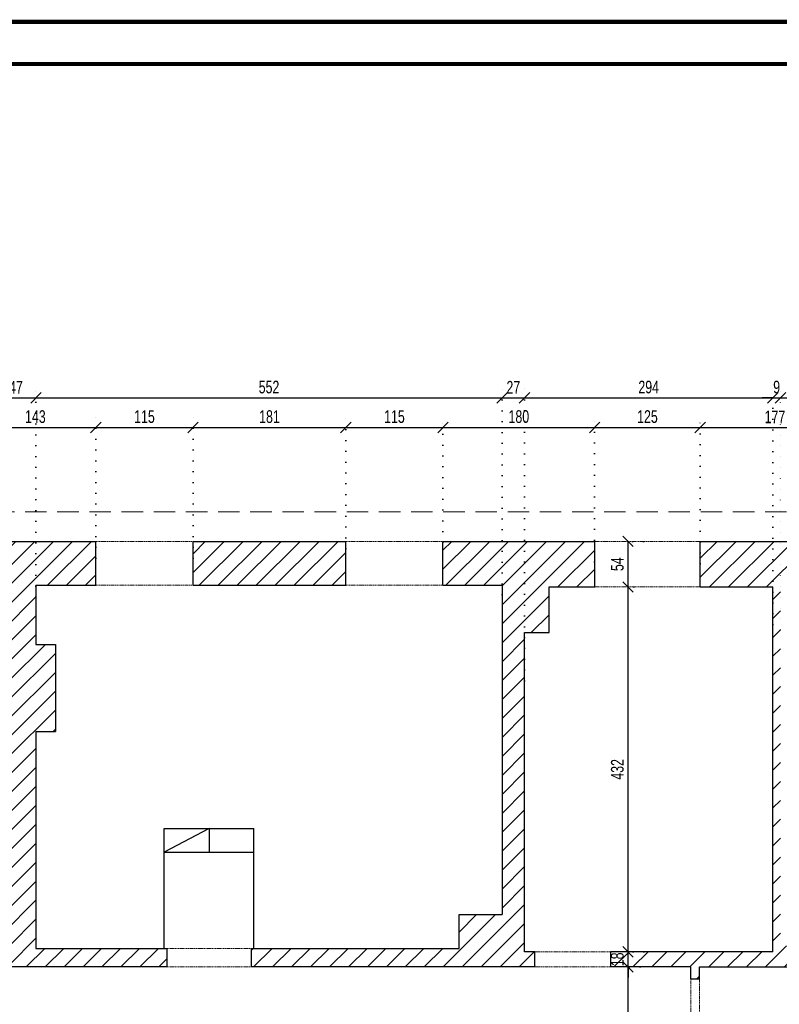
# Model space of a CAD drawing. Header units: millimetres. Extents: x 11149 to 111407, y -107619 to -23630.
# Tile 32 of 245: x 13655 to 14555, y -35296 to -34130. Entities that reach past the tile are written whole.
import ezdxf

# ---------------------------------------------------------------- set-up
doc = ezdxf.new("R2010")
doc.units = ezdxf.units.MM
doc.header["$LTSCALE"] = 2
for name, pattern in [('DOT', [6.35, 0, -6.35]), ('HIDDEN', [9.525, 6.35, -3.175]), ('HIDDENX2', [19.05, 12.7, -6.35])]:
    doc.linetypes.add(name, pattern=pattern)
doc.layers.get('0').update_dxf_attribs({"plot": 0})
doc.layers.get('Defpoints').update_dxf_attribs({"color": 1})
for name, color, linetype, lineweight in [('0_OPIS', 7, 'Continuous', 13), ('3DPLAN_A_WYSOKOŚCI ZMIANA', 144, 'HIDDENX2', 5), ('A_ściany mur', 2, 'Continuous', 30), ('e-cad_wymiary', 4, 'Continuous', 9)]:
    doc.layers.add(name, color=color, linetype=linetype, lineweight=lineweight)
doc.layers.add('3DPLAN_A_KRESKOWANIE 1', color=253, linetype='Continuous')
doc.layers.add('A_SCHODY', color=6, linetype='Continuous')
doc.styles.add('e-cad_1', font='arial.ttf', dxfattribs={"width": 0.7})
doc.dimstyles.new('e-cad_1_100_[cm]', dxfattribs={"dimscale": 10, "dimtxt": 1.5, "dimasz": 1.25, "dimexe": 1.25, "dimexo": 0.625, "dimgap": 0.5, "dimtad": 1, "dimdec": 0, "dimrnd": 1, "dimzin": 1, "dimtxsty": 'e-cad_1', "dimblk": 'OBLIQUE', "dimcen": 2.5, "dimclrd": 256, "dimclre": 252, "dimclrt": 7, "dimadec": 0, "dimazin": 0, "dimtfac": 1, "dimtix": 1, "dimtmove": 2, "dimatfit": 3, "dimldrblk": 'NONE', "dimfxl": 60, "dimfxlon": 1, "dimarcsym": 0})
pattern_1 = [(45, (13281.13, -30963.905), (-11.22532, 11.22532), [])]

# ---------------------------------------------------------------- blocks, each defined once
blk = doc.blocks.new('_OBLIQUE')
at = {"color": 0, "linetype": 'ByBlock', "lineweight": -2}
blk.add_line((-0.5, -0.5), (0.5, 0.5), dxfattribs=at)
blk = doc.blocks.new('*D105')
at = {"layer": 'Defpoints', "color": 0}
for p in [(13745.5, -34612.9), (13602.1, -34774.4), (13745.5, -34773.9)]:
    blk.add_point(p, dxfattribs=at)
at = {"layer": 'e-cad_wymiary', "color": 252, "linetype": 'DOT', "lineweight": -2}
for p, q in [((13602.1, -34768.1), (13602.1, -34600.4)), ((13745.5, -34767.6), (13745.5, -34600.4))]:
    blk.add_line(p, q, dxfattribs=at)
at = {"layer": 'e-cad_wymiary', "lineweight": -2}
blk.add_line((13602.1, -34612.9), (13745.5, -34612.9), dxfattribs=at)
at = {"layer": 'e-cad_wymiary', "lineweight": -2, "xscale": 12.5, "yscale": 12.5, "zscale": 12.5, "rotation": 180}
blk.add_blockref('_OBLIQUE', (13602.1, -34612.9), dxfattribs=at)
at = {"layer": 'e-cad_wymiary', "lineweight": -2, "xscale": 12.5, "yscale": 12.5, "zscale": 12.5}
blk.add_blockref('_OBLIQUE', (13745.5, -34612.9), dxfattribs=at)
at = {"layer": 'e-cad_wymiary', "color": 7, "insert": (13673.8, -34600.2), "char_height": 15, "attachment_point": 5, "style": 'e-cad_1'}
blk.add_mtext('143', dxfattribs=at)
blk = doc.blocks.new('_None')
blk = doc.blocks.new('*D106')
at = {"layer": 'Defpoints', "color": 0}
for p in [(13860.5, -34612.9), (13745.5, -34773.9), (13860.5, -34773.9)]:
    blk.add_point(p, dxfattribs=at)
at = {"layer": 'e-cad_wymiary', "color": 252, "linetype": 'DOT', "lineweight": -2}
for p, q in [((13745.5, -34767.6), (13745.5, -34600.4)), ((13860.5, -34767.6), (13860.5, -34600.4))]:
    blk.add_line(p, q, dxfattribs=at)
at = {"layer": 'e-cad_wymiary', "lineweight": -2}
blk.add_line((13745.5, -34612.9), (13860.5, -34612.9), dxfattribs=at)
at = {"layer": 'e-cad_wymiary', "lineweight": -2, "xscale": 12.5, "yscale": 12.5, "zscale": 12.5, "rotation": 180}
blk.add_blockref('_OBLIQUE', (13745.5, -34612.9), dxfattribs=at)
at = {"layer": 'e-cad_wymiary', "lineweight": -2, "xscale": 12.5, "yscale": 12.5, "zscale": 12.5}
blk.add_blockref('_OBLIQUE', (13860.5, -34612.9), dxfattribs=at)
at = {"layer": 'e-cad_wymiary', "color": 7, "insert": (13803, -34600.2), "char_height": 15, "attachment_point": 5, "style": 'e-cad_1'}
blk.add_mtext('115', dxfattribs=at)
blk = doc.blocks.new('*D107')
at = {"layer": 'Defpoints', "color": 0}
for p in [(14041.5, -34612.9), (14041.5, -34762.6), (13860.5, -34773.9)]:
    blk.add_point(p, dxfattribs=at)
at = {"layer": 'e-cad_wymiary', "color": 252, "linetype": 'DOT', "lineweight": -2}
for p, q in [((13860.5, -34767.6), (13860.5, -34600.4)), ((14041.5, -34756.3), (14041.5, -34600.4))]:
    blk.add_line(p, q, dxfattribs=at)
at = {"layer": 'e-cad_wymiary', "lineweight": -2}
blk.add_line((13860.5, -34612.9), (14041.5, -34612.9), dxfattribs=at)
at = {"layer": 'e-cad_wymiary', "lineweight": -2, "xscale": 12.5, "yscale": 12.5, "zscale": 12.5, "rotation": 180}
blk.add_blockref('_OBLIQUE', (13860.5, -34612.9), dxfattribs=at)
at = {"layer": 'e-cad_wymiary', "lineweight": -2, "xscale": 12.5, "yscale": 12.5, "zscale": 12.5}
blk.add_blockref('_OBLIQUE', (14041.5, -34612.9), dxfattribs=at)
at = {"layer": 'e-cad_wymiary', "color": 7, "insert": (13951, -34600.2), "char_height": 15, "attachment_point": 5, "style": 'e-cad_1'}
blk.add_mtext('181', dxfattribs=at)
blk = doc.blocks.new('*D108')
at = {"layer": 'Defpoints', "color": 0}
for p in [(14156.5, -34612.9), (14156.5, -34755.3), (14041.5, -34762.6)]:
    blk.add_point(p, dxfattribs=at)
at = {"layer": 'e-cad_wymiary', "color": 252, "linetype": 'DOT', "lineweight": -2}
for p, q in [((14041.5, -34756.3), (14041.5, -34600.4)), ((14156.5, -34749), (14156.5, -34600.4))]:
    blk.add_line(p, q, dxfattribs=at)
at = {"layer": 'e-cad_wymiary', "lineweight": -2}
blk.add_line((14041.5, -34612.9), (14156.5, -34612.9), dxfattribs=at)
at = {"layer": 'e-cad_wymiary', "lineweight": -2, "xscale": 12.5, "yscale": 12.5, "zscale": 12.5, "rotation": 180}
blk.add_blockref('_OBLIQUE', (14041.5, -34612.9), dxfattribs=at)
at = {"layer": 'e-cad_wymiary', "lineweight": -2, "xscale": 12.5, "yscale": 12.5, "zscale": 12.5}
blk.add_blockref('_OBLIQUE', (14156.5, -34612.9), dxfattribs=at)
at = {"layer": 'e-cad_wymiary', "color": 7, "insert": (14099, -34600.2), "char_height": 15, "attachment_point": 5, "style": 'e-cad_1'}
blk.add_mtext('115', dxfattribs=at)
blk = doc.blocks.new('*D109')
at = {"layer": 'Defpoints', "color": 0}
for p in [(14336.1, -34612.9), (14156.5, -34755.3), (14336.1, -34778.2)]:
    blk.add_point(p, dxfattribs=at)
at = {"layer": 'e-cad_wymiary', "color": 252, "linetype": 'DOT', "lineweight": -2}
for p, q in [((14156.5, -34749), (14156.5, -34600.4)), ((14336.1, -34772), (14336.1, -34600.4))]:
    blk.add_line(p, q, dxfattribs=at)
at = {"layer": 'e-cad_wymiary', "lineweight": -2}
blk.add_line((14156.5, -34612.9), (14336.1, -34612.9), dxfattribs=at)
at = {"layer": 'e-cad_wymiary', "lineweight": -2, "xscale": 12.5, "yscale": 12.5, "zscale": 12.5, "rotation": 180}
blk.add_blockref('_OBLIQUE', (14156.5, -34612.9), dxfattribs=at)
at = {"layer": 'e-cad_wymiary', "lineweight": -2, "xscale": 12.5, "yscale": 12.5, "zscale": 12.5}
blk.add_blockref('_OBLIQUE', (14336.1, -34612.9), dxfattribs=at)
at = {"layer": 'e-cad_wymiary', "color": 7, "insert": (14246.3, -34600.2), "char_height": 15, "attachment_point": 5, "style": 'e-cad_1'}
blk.add_mtext('180', dxfattribs=at)
blk = doc.blocks.new('*D110')
at = {"layer": 'Defpoints', "color": 0}
for p in [(14461.1, -34612.9), (14336.1, -34778.2), (14461.1, -34780.3)]:
    blk.add_point(p, dxfattribs=at)
at = {"layer": 'e-cad_wymiary', "color": 252, "linetype": 'DOT', "lineweight": -2}
for p, q in [((14336.1, -34772), (14336.1, -34600.4)), ((14461.1, -34774.1), (14461.1, -34600.4))]:
    blk.add_line(p, q, dxfattribs=at)
at = {"layer": 'e-cad_wymiary', "lineweight": -2}
blk.add_line((14336.1, -34612.9), (14461.1, -34612.9), dxfattribs=at)
at = {"layer": 'e-cad_wymiary', "lineweight": -2, "xscale": 12.5, "yscale": 12.5, "zscale": 12.5, "rotation": 180}
blk.add_blockref('_OBLIQUE', (14336.1, -34612.9), dxfattribs=at)
at = {"layer": 'e-cad_wymiary', "lineweight": -2, "xscale": 12.5, "yscale": 12.5, "zscale": 12.5}
blk.add_blockref('_OBLIQUE', (14461.1, -34612.9), dxfattribs=at)
at = {"layer": 'e-cad_wymiary', "color": 7, "insert": (14398.6, -34600.2), "char_height": 15, "attachment_point": 5, "style": 'e-cad_1'}
blk.add_mtext('125', dxfattribs=at)
blk = doc.blocks.new('*D111')
at = {"layer": 'Defpoints', "color": 0}
for p in [(14638.1, -34612.9), (14638.1, -34771.4), (14461.1, -34780.3)]:
    blk.add_point(p, dxfattribs=at)
at = {"layer": 'e-cad_wymiary', "color": 252, "linetype": 'DOT', "lineweight": -2}
for p, q in [((14461.1, -34774.1), (14461.1, -34600.4)), ((14638.1, -34765.1), (14638.1, -34600.4))]:
    blk.add_line(p, q, dxfattribs=at)
at = {"layer": 'e-cad_wymiary', "lineweight": -2}
blk.add_line((14461.1, -34612.9), (14638.1, -34612.9), dxfattribs=at)
at = {"layer": 'e-cad_wymiary', "lineweight": -2, "xscale": 12.5, "yscale": 12.5, "zscale": 12.5, "rotation": 180}
blk.add_blockref('_OBLIQUE', (14461.1, -34612.9), dxfattribs=at)
at = {"layer": 'e-cad_wymiary', "lineweight": -2, "xscale": 12.5, "yscale": 12.5, "zscale": 12.5}
blk.add_blockref('_OBLIQUE', (14638.1, -34612.9), dxfattribs=at)
at = {"layer": 'e-cad_wymiary', "color": 7, "insert": (14549.6, -34600.4), "char_height": 15, "attachment_point": 5, "style": 'e-cad_1'}
blk.add_mtext('177', dxfattribs=at)
blk = doc.blocks.new('*D130')
at = {"layer": 'Defpoints', "color": 0}
for p in [(13674.5, -34577.9), (13627.1, -34823.1), (13674.5, -34819.9)]:
    blk.add_point(p, dxfattribs=at)
at = {"layer": 'e-cad_wymiary', "color": 252, "linetype": 'DOT', "lineweight": -2}
for p, q in [((13627.1, -34816.9), (13627.1, -34565.4)), ((13674.5, -34813.6), (13674.5, -34565.4))]:
    blk.add_line(p, q, dxfattribs=at)
at = {"layer": 'e-cad_wymiary', "lineweight": -2}
blk.add_line((13627.1, -34577.9), (13674.5, -34577.9), dxfattribs=at)
at = {"layer": 'e-cad_wymiary', "lineweight": -2, "xscale": 12.5, "yscale": 12.5, "zscale": 12.5, "rotation": 180}
blk.add_blockref('_OBLIQUE', (13627.1, -34577.9), dxfattribs=at)
at = {"layer": 'e-cad_wymiary', "lineweight": -2, "xscale": 12.5, "yscale": 12.5, "zscale": 12.5}
blk.add_blockref('_OBLIQUE', (13674.5, -34577.9), dxfattribs=at)
at = {"layer": 'e-cad_wymiary', "color": 7, "insert": (13650.8, -34565.4), "char_height": 15, "attachment_point": 5, "style": 'e-cad_1'}
blk.add_mtext('47', dxfattribs=at)
blk = doc.blocks.new('*D131')
at = {"layer": 'Defpoints', "color": 0}
for p in [(14226.5, -34577.9), (14226.5, -34817.1), (13674.5, -34819.9)]:
    blk.add_point(p, dxfattribs=at)
at = {"layer": 'e-cad_wymiary', "color": 252, "linetype": 'DOT', "lineweight": -2}
for p, q in [((13674.5, -34813.6), (13674.5, -34565.4)), ((14226.5, -34810.8), (14226.5, -34565.4))]:
    blk.add_line(p, q, dxfattribs=at)
at = {"layer": 'e-cad_wymiary', "lineweight": -2}
blk.add_line((13674.5, -34577.9), (14226.5, -34577.9), dxfattribs=at)
at = {"layer": 'e-cad_wymiary', "lineweight": -2, "xscale": 12.5, "yscale": 12.5, "zscale": 12.5, "rotation": 180}
blk.add_blockref('_OBLIQUE', (13674.5, -34577.9), dxfattribs=at)
at = {"layer": 'e-cad_wymiary', "lineweight": -2, "xscale": 12.5, "yscale": 12.5, "zscale": 12.5}
blk.add_blockref('_OBLIQUE', (14226.5, -34577.9), dxfattribs=at)
at = {"layer": 'e-cad_wymiary', "color": 7, "insert": (13950.5, -34565.2), "char_height": 15, "attachment_point": 5, "style": 'e-cad_1'}
blk.add_mtext('552', dxfattribs=at)
blk = doc.blocks.new('*D132')
at = {"layer": 'Defpoints', "color": 0}
for p in [(14253.1, -34577.9), (14226.5, -34817.1), (14253.1, -34919.1)]:
    blk.add_point(p, dxfattribs=at)
at = {"layer": 'e-cad_wymiary', "color": 252, "linetype": 'DOT', "lineweight": -2}
for p, q in [((14226.5, -34810.8), (14226.5, -34565.4)), ((14253.1, -34912.9), (14253.1, -34565.4))]:
    blk.add_line(p, q, dxfattribs=at)
at = {"layer": 'e-cad_wymiary', "lineweight": -2}
blk.add_line((14226.5, -34577.9), (14253.1, -34577.9), dxfattribs=at)
at = {"layer": 'e-cad_wymiary', "lineweight": -2, "xscale": 12.5, "yscale": 12.5, "zscale": 12.5, "rotation": 180}
blk.add_blockref('_OBLIQUE', (14226.5, -34577.9), dxfattribs=at)
at = {"layer": 'e-cad_wymiary', "lineweight": -2, "xscale": 12.5, "yscale": 12.5, "zscale": 12.5}
blk.add_blockref('_OBLIQUE', (14253.1, -34577.9), dxfattribs=at)
at = {"layer": 'e-cad_wymiary', "color": 7, "insert": (14239.8, -34565.4), "char_height": 15, "attachment_point": 5, "style": 'e-cad_1'}
blk.add_mtext('27', dxfattribs=at)
blk = doc.blocks.new('*D133')
at = {"layer": 'Defpoints', "color": 0}
for p in [(14547.1, -34577.9), (14547.1, -34852.5), (14253.1, -34919.1)]:
    blk.add_point(p, dxfattribs=at)
at = {"layer": 'e-cad_wymiary', "color": 252, "linetype": 'DOT', "lineweight": -2}
for p, q in [((14253.1, -34912.9), (14253.1, -34565.4)), ((14547.1, -34846.3), (14547.1, -34565.4))]:
    blk.add_line(p, q, dxfattribs=at)
at = {"layer": 'e-cad_wymiary', "lineweight": -2}
blk.add_line((14253.1, -34577.9), (14547.1, -34577.9), dxfattribs=at)
at = {"layer": 'e-cad_wymiary', "lineweight": -2, "xscale": 12.5, "yscale": 12.5, "zscale": 12.5, "rotation": 180}
blk.add_blockref('_OBLIQUE', (14253.1, -34577.9), dxfattribs=at)
at = {"layer": 'e-cad_wymiary', "lineweight": -2, "xscale": 12.5, "yscale": 12.5, "zscale": 12.5}
blk.add_blockref('_OBLIQUE', (14547.1, -34577.9), dxfattribs=at)
at = {"layer": 'e-cad_wymiary', "color": 7, "insert": (14400.1, -34565.2), "char_height": 15, "attachment_point": 5, "style": 'e-cad_1'}
blk.add_mtext('294', dxfattribs=at)
blk = doc.blocks.new('*D134')
at = {"layer": 'Defpoints', "color": 0}
for p in [(14556.1, -34577.9), (14547.1, -34852.5), (14556.1, -34858.8)]:
    blk.add_point(p, dxfattribs=at)
at = {"layer": 'e-cad_wymiary', "color": 252, "linetype": 'DOT', "lineweight": -2}
for p, q in [((14547.1, -34846.3), (14547.1, -34565.4)), ((14556.1, -34852.5), (14556.1, -34565.4))]:
    blk.add_line(p, q, dxfattribs=at)
at = {"layer": 'e-cad_wymiary', "lineweight": -2}
for p, q in [((14547.1, -34577.9), (14534.6, -34577.9)), ((14547.1, -34577.9), (14556.1, -34577.9)), ((14556.1, -34577.9), (14568.6, -34577.9))]:
    blk.add_line(p, q, dxfattribs=at)
at = {"layer": 'e-cad_wymiary', "lineweight": -2, "xscale": 12.5, "yscale": 12.5, "zscale": 12.5}
blk.add_blockref('_OBLIQUE', (14547.1, -34577.9), dxfattribs=at)
at = {"layer": 'e-cad_wymiary', "lineweight": -2, "xscale": 12.5, "yscale": 12.5, "zscale": 12.5, "rotation": 180}
blk.add_blockref('_OBLIQUE', (14556.1, -34577.9), dxfattribs=at)
at = {"layer": 'e-cad_wymiary', "color": 7, "insert": (14551.6, -34565.2), "char_height": 15, "attachment_point": 5, "style": 'e-cad_1'}
blk.add_mtext('9', dxfattribs=at)
blk = doc.blocks.new('*D135')
at = {"layer": 'Defpoints', "color": 0}
for p in [(14834.1, -34577.9), (14556.1, -34858.8), (14834.1, -34892.1)]:
    blk.add_point(p, dxfattribs=at)
at = {"layer": 'e-cad_wymiary', "color": 252, "linetype": 'DOT', "lineweight": -2}
for p, q in [((14556.1, -34852.5), (14556.1, -34565.4)), ((14834.1, -34885.9), (14834.1, -34565.4))]:
    blk.add_line(p, q, dxfattribs=at)
at = {"layer": 'e-cad_wymiary', "lineweight": -2}
blk.add_line((14556.1, -34577.9), (14834.1, -34577.9), dxfattribs=at)
at = {"layer": 'e-cad_wymiary', "lineweight": -2, "xscale": 12.5, "yscale": 12.5, "zscale": 12.5, "rotation": 180}
blk.add_blockref('_OBLIQUE', (14556.1, -34577.9), dxfattribs=at)
at = {"layer": 'e-cad_wymiary', "lineweight": -2, "xscale": 12.5, "yscale": 12.5, "zscale": 12.5}
blk.add_blockref('_OBLIQUE', (14834.1, -34577.9), dxfattribs=at)
at = {"layer": 'e-cad_wymiary', "color": 7, "insert": (14695.1, -34565.2), "char_height": 15, "attachment_point": 5, "style": 'e-cad_1'}
blk.add_mtext('278', dxfattribs=at)
blk = doc.blocks.new('*D226')
at = {"layer": 'Defpoints', "color": 0}
for p in [(14375.6, -35251.9), (14396.1, -35251.9), (14385.8, -35403.9)]:
    blk.add_point(p, dxfattribs=at)
at = {"layer": 'e-cad_wymiary', "color": 252, "linetype": 'DOT', "lineweight": -2}
for p, q in [((14389.8, -35251.9), (14363.1, -35251.9)), ((14379.6, -35403.9), (14363.1, -35403.9))]:
    blk.add_line(p, q, dxfattribs=at)
at = {"layer": 'e-cad_wymiary', "lineweight": -2}
blk.add_line((14375.6, -35403.9), (14375.6, -35251.9), dxfattribs=at)
at = {"layer": 'e-cad_wymiary', "lineweight": -2, "xscale": 12.5, "yscale": 12.5, "zscale": 12.5}
for p, rotation in [((14375.6, -35251.9), 90), ((14375.6, -35403.9), 270)]:
    blk.add_blockref('_OBLIQUE', p, dxfattribs=dict(at, rotation=rotation))
at = {"layer": 'e-cad_wymiary', "color": 7, "insert": (14363, -35327.9), "char_height": 15, "attachment_point": 5, "rotation": 90, "style": 'e-cad_1'}
blk.add_mtext('152', dxfattribs=at)
blk = doc.blocks.new('*D227')
at = {"layer": 'Defpoints', "color": 0}
for p in [(14375.6, -35233.9), (14400.6, -35233.9), (14396.1, -35251.9)]:
    blk.add_point(p, dxfattribs=at)
at = {"layer": 'e-cad_wymiary', "lineweight": -2}
for p, q in [((14375.6, -35233.9), (14375.6, -35221.4)), ((14375.6, -35251.9), (14375.6, -35233.9)), ((14375.6, -35251.9), (14375.6, -35264.4))]:
    blk.add_line(p, q, dxfattribs=at)
at = {"layer": 'e-cad_wymiary', "color": 252, "linetype": 'DOT', "lineweight": -2}
for p, q in [((14394.4, -35233.9), (14363.1, -35233.9)), ((14389.8, -35251.9), (14363.1, -35251.9))]:
    blk.add_line(p, q, dxfattribs=at)
at = {"layer": 'e-cad_wymiary', "lineweight": -2, "xscale": 12.5, "yscale": 12.5, "zscale": 12.5}
for p, rotation in [((14375.6, -35233.9), 270), ((14375.6, -35251.9), 90)]:
    blk.add_blockref('_OBLIQUE', p, dxfattribs=dict(at, rotation=rotation))
at = {"layer": 'e-cad_wymiary', "color": 7, "insert": (14363, -35242.9), "char_height": 15, "attachment_point": 5, "rotation": 90, "style": 'e-cad_1'}
blk.add_mtext('18', dxfattribs=at)
blk = doc.blocks.new('*D228')
at = {"layer": 'Defpoints', "color": 0}
for p in [(14375.6, -34801.9), (14388.6, -34801.9), (14400.6, -35233.9)]:
    blk.add_point(p, dxfattribs=at)
at = {"layer": 'e-cad_wymiary', "color": 252, "linetype": 'DOT', "lineweight": -2}
for p, q in [((14382.3, -34801.9), (14363.1, -34801.9)), ((14394.4, -35233.9), (14363.1, -35233.9))]:
    blk.add_line(p, q, dxfattribs=at)
at = {"layer": 'e-cad_wymiary', "lineweight": -2}
blk.add_line((14375.6, -35233.9), (14375.6, -34801.9), dxfattribs=at)
at = {"layer": 'e-cad_wymiary', "lineweight": -2, "xscale": 12.5, "yscale": 12.5, "zscale": 12.5}
for p, rotation in [((14375.6, -34801.9), 90), ((14375.6, -35233.9), 270)]:
    blk.add_blockref('_OBLIQUE', p, dxfattribs=dict(at, rotation=rotation))
at = {"layer": 'e-cad_wymiary', "color": 7, "insert": (14363, -35017.9), "char_height": 15, "attachment_point": 5, "rotation": 90, "style": 'e-cad_1'}
blk.add_mtext('432', dxfattribs=at)
blk = doc.blocks.new('*D229')
at = {"layer": 'Defpoints', "color": 0}
for p in [(14375.6, -34747.9), (14400.1, -34747.9), (14388.6, -34801.9)]:
    blk.add_point(p, dxfattribs=at)
at = {"layer": 'e-cad_wymiary', "color": 252, "linetype": 'DOT', "lineweight": -2}
for p, q in [((14393.8, -34747.9), (14363.1, -34747.9)), ((14382.3, -34801.9), (14363.1, -34801.9))]:
    blk.add_line(p, q, dxfattribs=at)
at = {"layer": 'e-cad_wymiary', "lineweight": -2}
blk.add_line((14375.6, -34801.9), (14375.6, -34747.9), dxfattribs=at)
at = {"layer": 'e-cad_wymiary', "lineweight": -2, "xscale": 12.5, "yscale": 12.5, "zscale": 12.5}
for p, rotation in [((14375.6, -34747.9), 90), ((14375.6, -34801.9), 270)]:
    blk.add_blockref('_OBLIQUE', p, dxfattribs=dict(at, rotation=rotation))
at = {"layer": 'e-cad_wymiary', "color": 7, "insert": (14363, -34774.9), "char_height": 15, "attachment_point": 5, "rotation": 90, "style": 'e-cad_1'}
blk.add_mtext('54', dxfattribs=at)

msp = doc.modelspace()

# ---------------------------------------------------------------- hatches: boundary and pattern name
at = {"layer": '3DPLAN_A_KRESKOWANIE 1'}
h = msp.add_hatch(dxfattribs=at)
h.set_pattern_fill('ANSI31', color=256, scale=5, style=0)
h.set_pattern_definition(pattern_1)
h.paths.add_polyline_path([(13642.12, -34857.89), (13642.12, -35138.89), (13635.12, -35138.89), (13635.12, -35210.89), (13635.12, -35223.89), (13643.12, -35223.89), (13643.12, -35251.89), (13829.46, -35251.89), (13829.46, -35229.89), (13826.46, -35229.89), (13674.46, -35229.89), (13674.46, -34972.89), (13697.46, -34972.89), (13697.46, -34869.89), (13674.46, -34869.89), (13674.46, -34799.89), (13745.46, -34799.89), (13745.46, -34747.89), (13602.12, -34747.89), (13602.12, -34800.89), (13627.12, -34800.89), (13627.12, -34852.89), (13642.12, -34852.89)])
h = msp.add_hatch(dxfattribs=at)
h.set_pattern_fill('ANSI31', color=256, scale=5, style=0)
h.set_pattern_definition(pattern_1)
h.paths.add_polyline_path([(13860.46, -34799.89), (14041.46, -34799.89), (14041.46, -34747.89), (13860.46, -34747.89)])
h = msp.add_hatch(dxfattribs=at)
h.set_pattern_fill('ANSI31', color=256, scale=5, style=0)
h.set_pattern_definition(pattern_1)
h.paths.add_polyline_path([(13929.46, -35229.89), (13929.46, -35251.89), (14265.12, -35251.89), (14265.12, -35233.89), (14253.12, -35233.89), (14253.12, -34855.89), (14282.12, -34855.89), (14282.12, -34801.89), (14336.12, -34801.89), (14336.12, -34747.89), (14156.46, -34747.89), (14156.46, -34799.89), (14226.46, -34799.89), (14226.46, -35189.89), (14175.46, -35189.89), (14175.46, -35229.89), (13932.46, -35229.89)])
h = msp.add_hatch(dxfattribs=at)
h.set_pattern_fill('ANSI31', color=256, scale=5, style=0)
h.set_pattern_definition(pattern_1)
h.paths.add_polyline_path([(14355.12, -35251.89), (14355.12, -35233.89), (14547.12, -35233.89), (14547.12, -34801.89), (14461.12, -34801.89), (14461.12, -34747.89), (14638.12, -34747.89), (14638.12, -34794.89), (14556.12, -34794.89), (14556.12, -35226.89), (14834.12, -35226.89), (14834.12, -35213.89), (14856.12, -35213.89), (14856.12, -35226.89), (15247.12, -35226.89), (15247.12, -35251.89), (15165.12, -35251.89), (15132.12, -35251.89), (15100.12, -35251.89), (14460.12, -35251.89), (14460.12, -35265.89), (14450.12, -35265.89), (14450.12, -35251.89)])

# ---------------------------------------------------------------- linework, layer by layer
at = {"layer": '0_OPIS', "const_width": 5}
for points in [[(11151.87, -34132.55), (17451.87, -34132.55), (17451.87, -37102.55), (11151.87, -37102.55)], [(11451.87, -34182.55), (17401.87, -34182.55), (17401.87, -37052.55), (11451.87, -37052.55)]]:
    msp.add_lwpolyline(points, close=True, dxfattribs=at)
at = {"layer": '3DPLAN_A_WYSOKOŚCI ZMIANA'}
msp.add_line((13242.49, -34712.89), (16712.49, -34712.89), dxfattribs=at)
at = {"layer": 'A_SCHODY'}
for p, q in [((13826.46, -35087.89), (13932.46, -35087.89)), ((13826.46, -35229.89), (13826.46, -35087.89)), ((13879.46, -35087.89), (13826.46, -35115.89)), ((13879.46, -35087.89), (13879.46, -35115.89)), ((13932.46, -35229.89), (13932.46, -35087.89)), ((13826.46, -35115.89), (13932.46, -35115.89))]:
    msp.add_line(p, q, dxfattribs=at)
at = {"layer": 'A_ściany mur', "ltscale": 0.1}
for p, q in [((13602.12, -34747.89), (13745.46, -34747.89)), ((13745.46, -34799.89), (13745.46, -34747.89)), ((13860.46, -34799.89), (13860.46, -34747.89)), ((13860.46, -34747.89), (14041.46, -34747.89)), ((14041.46, -34799.89), (14041.46, -34747.89)), ((14156.46, -34799.89), (14156.46, -34747.89)), ((14156.46, -34747.89), (14336.12, -34747.89)), ((14336.12, -34801.89), (14336.12, -34747.89)), ((14461.12, -34801.89), (14461.12, -34747.89)), ((14461.12, -34747.89), (14638.12, -34747.89)), ((13674.46, -34799.89), (13745.46, -34799.89)), ((13674.46, -34799.89), (13674.46, -34869.89)), ((13860.46, -34799.89), (14041.46, -34799.89)), ((14156.46, -34799.89), (14226.46, -34799.89)), ((14226.46, -34799.89), (14226.46, -35189.89)), ((14282.12, -34855.89), (14282.12, -34801.89)), ((14282.12, -34801.89), (14336.12, -34801.89)), ((14461.12, -34801.89), (14547.12, -34801.89)), ((14547.12, -35233.89), (14547.12, -34801.89)), ((14253.12, -35233.89), (14253.12, -34855.89)), ((14253.12, -34855.89), (14282.12, -34855.89)), ((13674.46, -34869.89), (13697.46, -34869.89)), ((13697.46, -34869.89), (13697.46, -34972.89)), ((13674.46, -34972.89), (13674.46, -35229.89)), ((13674.46, -34972.89), (13697.46, -34972.89)), ((14175.46, -35229.89), (14175.46, -35189.89)), ((14175.46, -35189.89), (14226.46, -35189.89)), ((13674.46, -35229.89), (13829.46, -35229.89)), ((13829.46, -35229.89), (13829.46, -35251.89)), ((13929.46, -35229.89), (14175.46, -35229.89)), ((13929.46, -35229.89), (13929.46, -35251.89)), ((14265.12, -35233.89), (14253.12, -35233.89)), ((14265.12, -35251.89), (14265.12, -35233.89)), ((14355.12, -35251.89), (14355.12, -35233.89)), ((14547.12, -35233.89), (14355.12, -35233.89)), ((13829.46, -35251.89), (13643.12, -35251.89)), ((14265.12, -35251.89), (13929.46, -35251.89)), ((14450.12, -35251.89), (14355.12, -35251.89)), ((14450.12, -35265.89), (14450.12, -35251.89)), ((14460.12, -35265.89), (14460.12, -35251.89)), ((14460.12, -35251.89), (15247.12, -35251.89)), ((14450.12, -35265.89), (14460.12, -35265.89))]:
    msp.add_line(p, q, dxfattribs=at)
at = {"layer": 'A_ściany mur', "color": 4, "linetype": 'HIDDEN', "lineweight": 5, "ltscale": 0.1}
for p, q in [((13745.46, -34747.89), (13860.46, -34747.89)), ((14041.46, -34747.89), (14156.46, -34747.89)), ((14336.12, -34747.89), (14461.12, -34747.89)), ((13745.46, -34799.89), (13860.46, -34799.89)), ((14041.46, -34799.89), (14156.46, -34799.89)), ((14336.12, -34801.89), (14461.12, -34801.89)), ((13829.46, -35229.89), (13929.46, -35229.89)), ((14265.12, -35233.89), (14355.12, -35233.89)), ((13829.46, -35251.89), (13929.46, -35251.89)), ((14265.12, -35251.89), (14355.12, -35251.89)), ((14450.12, -35265.89), (14450.12, -35385.89)), ((14460.12, -35385.89), (14460.12, -35265.89))]:
    msp.add_line(p, q, dxfattribs=at)

# ---------------------------------------------------------------- dimensions: what is measured, and where the dimension line sits
at = {"layer": 'e-cad_wymiary'}
for base, p1, p2, picture, middle in [((13674.46, -34577.89), (13627.12, -34823.13), (13674.46, -34819.87), '*D130', (13650.79, -34565.39)), ((14226.46, -34577.89), (13674.46, -34819.87), (14226.46, -34817.05), '*D131', (13950.46, -34565.23)), ((14253.12, -34577.89), (14226.46, -34817.05), (14253.12, -34919.14), '*D132', (14239.79, -34565.36)), ((14547.12, -34577.89), (14253.12, -34919.14), (14547.12, -34852.53), '*D133', (14400.12, -34565.23)), ((14556.12, -34577.89), (14547.12, -34852.53), (14556.12, -34858.79), '*D134', (14551.62, -34565.23)), ((14834.12, -34577.89), (14556.12, -34858.79), (14834.12, -34892.13), '*D135', (14695.12, -34565.23)), ((13745.46, -34612.89), (13602.12, -34774.39), (13745.46, -34773.89), '*D105', (13673.79, -34600.23)), ((13860.46, -34612.89), (13745.46, -34773.89), (13860.46, -34773.89), '*D106', (13802.96, -34600.23)), ((14041.46, -34612.89), (13860.46, -34773.89), (14041.46, -34762.58), '*D107', (13950.96, -34600.23)), ((14156.46, -34612.89), (14041.46, -34762.58), (14156.46, -34755.28), '*D108', (14098.96, -34600.23)), ((14336.12, -34612.89), (14156.46, -34755.28), (14336.12, -34778.23), '*D109', (14246.29, -34600.23)), ((14461.12, -34612.89), (14336.12, -34778.23), (14461.12, -34780.32), '*D110', (14398.62, -34600.23)), ((14638.12, -34612.89), (14461.12, -34780.32), (14638.12, -34771.39), '*D111', (14549.62, -34600.36))]:
    dim = msp.add_linear_dim(base=base, p1=p1, p2=p2, dimstyle='e-cad_1_100_[cm]', dxfattribs=at)
    dim.commit()
    dim.dimension.update_dxf_attribs({"geometry": picture, "text_midpoint": middle})
for base, p1, p2, picture, middle in [((14375.62, -34747.89), (14388.58, -34801.89), (14400.05, -34747.89), '*D229', (14363, -34774.89)), ((14375.62, -34801.89), (14400.64, -35233.89), (14388.58, -34801.89), '*D228', (14362.96, -35017.89)), ((14375.62, -35233.89), (14396.08, -35251.89), (14400.64, -35233.89), '*D227', (14362.97, -35242.89)), ((14375.62, -35251.89), (14385.81, -35403.89), (14396.08, -35251.89), '*D226', (14362.97, -35327.89))]:
    dim = msp.add_linear_dim(base=base, p1=p1, p2=p2, angle=90, dimstyle='e-cad_1_100_[cm]', dxfattribs=at)
    dim.commit()
    dim.dimension.update_dxf_attribs({"geometry": picture, "text_midpoint": middle})

doc.saveas('drawing.dxf')
